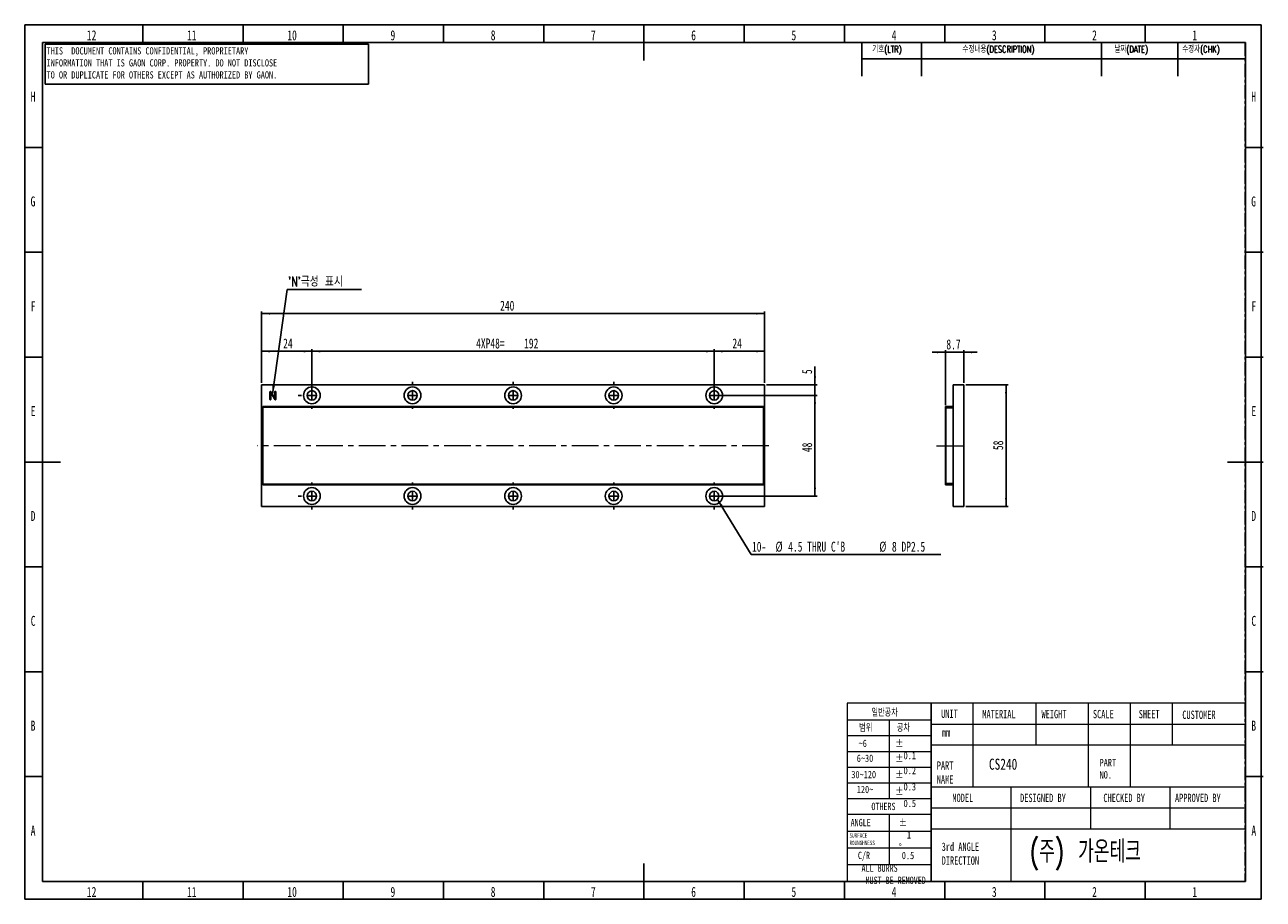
# Model space of a CAD drawing. Header units: millimetres. Extents: x 1 to 593, y 1 to 419.
import ezdxf

# ---------------------------------------------------------------- set-up
doc = ezdxf.new("R2010")
doc.units = ezdxf.units.MM
doc.linetypes.add('CENTER', pattern=[10.16, 6.35, -1.27, 1.27, -1.27])
doc.linetypes.add('CENTERX2', pattern=[20.32, 12.7, -2.54, 2.54, -2.54])
for name, color, linetype in [('CENTER_LINE', 1, 'CENTER'), ('DIM', 7, 'Continuous'), ('FORMAT', 7, 'Continuous')]:
    doc.layers.add(name, color=color, linetype=linetype)
doc.styles.add('SLDTEXTSTYLE0', font='TXT', dxfattribs={"width": 0.7})
doc.styles.add('SLDTEXTSTYLE1', font='TXT', dxfattribs={"width": 0.75})
doc.styles.add('SLDTEXTSTYLE2', font='TXT', dxfattribs={"width": 0.7, "bigfont": 'bigfont'})
doc.styles.add('SLDTEXTSTYLE3', font='TXT', dxfattribs={"width": 0.694444})
doc.dimstyles.new('SLDDIMSTYLE0', dxfattribs={"dimtxt": 5.45083, "dimasz": 4, "dimexe": 0, "dimexo": 0.0625, "dimgap": 1.362708, "dimtad": 1, "dimrnd": 1e-09, "dimzin": 12, "dimdsep": 46, "dimtxsty": 'SLDTEXTSTYLE0', "dimsah": 1, "dimcen": 0.09, "dimadec": 0, "dimazin": 3, "dimtfac": 1, "dimtofl": 0, "dimtmove": 0, "dimatfit": 3, "dimfxl": 0, "dimfrac": 2, "dimtolj": 1, "dimtzin": 12, "dimarcsym": 0})
doc.dimstyles.new('SLDDIMSTYLE1', dxfattribs={"dimtxt": 5.45083, "dimasz": 4, "dimexe": 0, "dimexo": 0.0625, "dimgap": 1.362708, "dimtad": 1, "dimrnd": 1e-09, "dimzin": 12, "dimdsep": 46, "dimtxsty": 'SLDTEXTSTYLE0', "dimsah": 1, "dimcen": 0.09, "dimadec": 0, "dimazin": 3, "dimtfac": 1, "dimtmove": 0, "dimatfit": 0, "dimfxl": 0, "dimfrac": 2, "dimtolj": 1, "dimtzin": 12, "dimarcsym": 0})
doc.dimstyles.new('SLDDIMSTYLE2', dxfattribs={"dimtxt": 0.18, "dimasz": 4, "dimexe": 0, "dimexo": 0.0625, "dimgap": 0, "dimtad": 0, "dimtih": 1, "dimtoh": 1, "dimdec": 0, "dimrnd": 1e-09, "dimzin": 0, "dimdsep": 46, "dimtxsty": 'Standard', "dimsah": 1, "dimcen": 0.09, "dimadec": 0, "dimazin": 0, "dimtfac": 4, "dimtdec": 0, "dimtofl": 0, "dimtmove": 0, "dimatfit": 3, "dimfxl": 0, "dimfrac": 2, "dimtolj": 1, "dimtzin": 0, "dimarcsym": 0})

# ---------------------------------------------------------------- blocks, each defined once
blk = doc.blocks.new('_D')
at = {"layer": 'DIM'}
for p, q in [((114.53, 247.78), (114.53, 263.78)), ((114.53, 262.78), (138.53, 262.78)), ((138.53, 242.78), (138.53, 263.78))]:
    blk.add_line(p, q, dxfattribs=at)
for points in [[(114.53, 262.78), (118.53, 262.28), (118.53, 263.28)], [(138.53, 262.78), (134.53, 263.28), (134.53, 262.28)]]:
    blk.add_solid(points, dxfattribs=at)
at = {"layer": 'DIM', "insert": (124.79, 268.92), "char_height": 4.762, "attachment_point": 1, "style": 'SLDTEXTSTYLE0'}
blk.add_mtext('24', dxfattribs=at)
blk = doc.blocks.new('_D_1')
at = {"layer": 'DIM'}
for p, q in [((114.53, 247.78), (114.53, 281.78)), ((114.53, 280.78), (354.53, 280.78)), ((354.53, 247.78), (354.53, 281.78))]:
    blk.add_line(p, q, dxfattribs=at)
for points in [[(114.53, 280.78), (118.53, 280.28), (118.53, 281.28)], [(354.53, 280.78), (350.53, 281.28), (350.53, 280.28)]]:
    blk.add_solid(points, dxfattribs=at)
at = {"layer": 'DIM', "insert": (228.33, 286.92), "char_height": 4.762, "attachment_point": 1, "style": 'SLDTEXTSTYLE0'}
blk.add_mtext('240', dxfattribs=at)
blk = doc.blocks.new('_D_2')
at = {"layer": 'DIM'}
for p, q in [((138.53, 242.78), (138.53, 263.78)), ((138.53, 262.78), (330.53, 262.78)), ((330.53, 242.78), (330.53, 263.78))]:
    blk.add_line(p, q, dxfattribs=at)
for points in [[(138.53, 262.78), (142.53, 262.28), (142.53, 263.28)], [(330.53, 262.78), (326.53, 263.28), (326.53, 262.28)]]:
    blk.add_solid(points, dxfattribs=at)
at = {"layer": 'DIM', "char_height": 4.762, "attachment_point": 1, "style": 'SLDTEXTSTYLE0'}
for s, insert in [('4XP48=', (216.88, 268.92)), ('192', (239.78, 268.92))]:
    blk.add_mtext(s, dxfattribs=dict(at, insert=insert))
blk = doc.blocks.new('_D_3')
at = {"layer": 'DIM'}
for p, q in [((330.53, 242.78), (330.53, 263.78)), ((330.53, 262.78), (354.53, 262.78)), ((354.53, 247.78), (354.53, 263.78))]:
    blk.add_line(p, q, dxfattribs=at)
for points in [[(330.53, 262.78), (334.53, 262.28), (334.53, 263.28)], [(354.53, 262.78), (350.53, 263.28), (350.53, 262.28)]]:
    blk.add_solid(points, dxfattribs=at)
at = {"layer": 'DIM', "insert": (339.18, 268.92), "char_height": 4.762, "attachment_point": 1, "style": 'SLDTEXTSTYLE0'}
blk.add_mtext('24', dxfattribs=at)
blk = doc.blocks.new('_D_4')
at = {"layer": 'DIM'}
for p, q in [((331.53, 241.78), (379.58, 241.78)), ((378.58, 241.78), (378.58, 193.78)), ((331.53, 193.78), (379.58, 193.78))]:
    blk.add_line(p, q, dxfattribs=at)
for points in [[(378.58, 241.78), (378.08, 237.78), (379.08, 237.78)], [(378.58, 193.78), (379.08, 197.78), (378.08, 197.78)]]:
    blk.add_solid(points, dxfattribs=at)
at = {"layer": 'DIM', "insert": (372.45, 214.71), "char_height": 4.762, "attachment_point": 1, "rotation": 90, "style": 'SLDTEXTSTYLE0'}
blk.add_mtext('48', dxfattribs=at)
blk = doc.blocks.new('_D_5')
at = {"layer": 'DIM'}
for p, q in [((378.58, 246.78), (378.58, 255.57)), ((355.53, 246.78), (379.58, 246.78)), ((378.58, 246.78), (378.58, 241.78)), ((331.53, 241.78), (379.58, 241.78)), ((378.58, 241.78), (378.58, 235.43))]:
    blk.add_line(p, q, dxfattribs=at)
for points in [[(378.58, 246.78), (379.08, 250.78), (378.08, 250.78)], [(378.58, 241.78), (378.08, 237.78), (379.08, 237.78)]]:
    blk.add_solid(points, dxfattribs=at)
at = {"layer": 'DIM', "insert": (372.45, 251.93), "char_height": 4.76, "attachment_point": 1, "rotation": 90, "style": 'SLDTEXTSTYLE0'}
blk.add_mtext('5', dxfattribs=at)
blk = doc.blocks.new('SW_NOTE_0')
at = {"layer": 'DIM', "color": 0}
blk.add_line((90.47, 0), (0, 0), dxfattribs=at)
at = {"layer": 'DIM', "color": 0, "attachment_point": 1, "style": 'SLDTEXTSTYLE0'}
for s, insert, char_height in [('10-', (0.38, 6.14), 4.762), ('%%c', (11.64, 6.14), 4.762), ("4.5 THRU C'B", (17.67, 6.14), 4.7625), ('%%c', (61.16, 6.14), 4.762), ('8 DP2.5', (67.19, 6.14), 4.762)]:
    blk.add_mtext(s, dxfattribs=dict(at, insert=insert, char_height=char_height))
blk = doc.blocks.new('SW_NOTE_0_1')
at = {"layer": 'DIM', "color": 0}
blk.add_line((35.43, 0), (0, 0), dxfattribs=at)
at = {"layer": 'DIM', "color": 0, "insert": (0.43, 6.21), "char_height": 4.762, "attachment_point": 1, "style": 'SLDTEXTSTYLE2'}
blk.add_mtext("'N'극성 표시", dxfattribs=at)
blk = doc.blocks.new('SW_CENTERMARKSYMBOL_0')
at = {"layer": 'DIM', "color": 0}
for p, q in [((-48, 5), (-48, 6.5)), ((0, 5), (0, 6.5)), ((48, 5), (48, 6.5)), ((96, 5), (96, 6.5)), ((144, 5), (144, 6.5)), ((-53, 0), (-54.5, 0)), ((-48, 0), (-50.5, 0)), ((-48, 0), (-48, 2.5)), ((-48, 0), (-48, -2.5)), ((-48, 0), (-45.5, 0)), ((0, 0), (-2.5, 0)), ((0, 0), (0, 2.5)), ((0, 0), (0, -2.5)), ((0, 0), (2.5, 0)), ((48, 0), (45.5, 0)), ((48, 0), (48, 2.5)), ((48, 0), (48, -2.5)), ((48, 0), (50.5, 0)), ((96, 0), (93.5, 0)), ((96, 0), (96, 2.5)), ((96, 0), (96, -2.5)), ((96, 0), (98.5, 0)), ((144, 0), (141.5, 0)), ((144, 0), (144, 2.5)), ((144, 0), (144, -2.5)), ((144, 0), (146.5, 0)), ((149, 0), (150.5, 0)), ((-48, -5), (-48, -6.5)), ((0, -5), (0, -6.5)), ((48, -5), (48, -6.5)), ((96, -5), (96, -6.5)), ((144, -5), (144, -6.5))]:
    blk.add_line(p, q, dxfattribs=at)
blk = doc.blocks.new('SW_CENTERMARKSYMBOL_1')
at = {"layer": 'DIM', "color": 0}
for p, q in [((-48, 5), (-48, 6.5)), ((0, 5), (0, 6.5)), ((48, 5), (48, 6.5)), ((96, 5), (96, 6.5)), ((144, 5), (144, 6.5)), ((-53, 0), (-54.5, 0)), ((-48, 0), (-50.5, 0)), ((-48, 0), (-48, 2.5)), ((-48, 0), (-48, -2.5)), ((-48, 0), (-45.5, 0)), ((0, 0), (-2.5, 0)), ((0, 0), (0, 2.5)), ((0, 0), (0, -2.5)), ((0, 0), (2.5, 0)), ((48, 0), (45.5, 0)), ((48, 0), (48, 2.5)), ((48, 0), (48, -2.5)), ((48, 0), (50.5, 0)), ((96, 0), (93.5, 0)), ((96, 0), (96, 2.5)), ((96, 0), (96, -2.5)), ((96, 0), (98.5, 0)), ((144, 0), (141.5, 0)), ((144, 0), (144, 2.5)), ((144, 0), (144, -2.5)), ((144, 0), (146.5, 0)), ((149, 0), (150.5, 0)), ((-48, -5), (-48, -6.5)), ((0, -5), (0, -6.5)), ((48, -5), (48, -6.5)), ((96, -5), (96, -6.5)), ((144, -5), (144, -6.5))]:
    blk.add_line(p, q, dxfattribs=at)
blk = doc.blocks.new('_D_6')
at = {"layer": 'DIM'}
for p, q in [((440.87, 262.34), (434.52, 262.34)), ((440.87, 237.18), (440.87, 263.34)), ((449.57, 262.34), (440.87, 262.34)), ((449.57, 247.78), (449.57, 263.34)), ((449.57, 262.34), (455.92, 262.34))]:
    blk.add_line(p, q, dxfattribs=at)
for points in [[(440.87, 262.34), (436.87, 262.84), (436.87, 261.84)], [(449.57, 262.34), (453.57, 261.84), (453.57, 262.84)]]:
    blk.add_solid(points, dxfattribs=at)
at = {"layer": 'DIM', "insert": (441.29, 268.48), "char_height": 4.762, "attachment_point": 1, "style": 'SLDTEXTSTYLE0'}
blk.add_mtext('8.7', dxfattribs=at)
blk = doc.blocks.new('_D_7')
at = {"layer": 'DIM'}
for p, q in [((450.57, 246.78), (470.77, 246.78)), ((469.77, 188.78), (469.77, 246.78)), ((450.57, 188.78), (470.77, 188.78))]:
    blk.add_line(p, q, dxfattribs=at)
for points in [[(469.77, 246.78), (469.27, 242.78), (470.27, 242.78)], [(469.77, 188.78), (470.27, 192.78), (469.27, 192.78)]]:
    blk.add_solid(points, dxfattribs=at)
at = {"layer": 'DIM', "insert": (463.63, 215.68), "char_height": 4.762, "attachment_point": 1, "rotation": 90, "style": 'SLDTEXTSTYLE0'}
blk.add_mtext('58', dxfattribs=at)

msp = doc.modelspace()

# ---------------------------------------------------------------- linework, layer by layer
at = {"color": 7, "linetype": 'Continuous', "lineweight": 25}
for p, q in [((57.833, 410), (57.833, 418.5)), ((105.667, 410), (105.667, 418.5)), ((153.5, 410), (153.5, 418.5)), ((201.333, 410), (201.333, 418.5)), ((249.167, 410), (249.167, 418.5)), ((297, 418.501), (297, 401.499)), ((344.833, 410), (344.833, 418.5)), ((392.667, 410), (392.667, 418.5)), ((440.5, 410), (440.5, 418.5)), ((488.333, 410), (488.333, 418.5)), ((536.167, 410), (536.167, 418.5)), ((10, 10), (10, 410)), ((10, 410), (584, 410)), ((584, 410), (584, 10)), ((10, 360), (1.5, 360)), ((584, 360), (592.5, 360)), ((10, 310), (1.5, 310)), ((584, 310), (592.5, 310)), ((10, 260), (1.5, 260)), ((584, 260), (592.5, 260)), ((114.528, 246.781), (114.528, 188.781)), ((354.528, 246.781), (114.528, 246.781)), ((118.522, 243.475), (118.522, 239.869)), ((118.868, 239.854), (118.868, 243.089)), ((118.868, 243.089), (120.596, 240.177)), ((119.115, 243.313), (118.932, 243.573)), ((120.893, 240.271), (119.115, 243.313)), ((120.893, 243.542), (120.893, 240.271)), ((121.238, 239.896), (121.238, 243.542)), ((354.528, 188.781), (354.528, 246.781)), ((444.567, 188.781), (444.567, 246.781)), ((444.567, 246.781), (449.567, 246.781)), ((449.567, 188.781), (449.567, 246.781)), ((354.028, 236.481), (115.028, 236.481)), ((115.028, 236.481), (115.028, 236.181)), ((120.596, 240.177), (120.891, 239.75)), ((354.028, 236.481), (354.028, 236.181)), ((441.167, 236.481), (441.167, 236.281)), ((444.267, 236.481), (441.167, 236.481)), ((444.267, 236.281), (444.267, 236.481)), ((354.028, 236.181), (115.028, 236.181)), ((115.028, 236.181), (115.028, 199.381)), ((354.028, 236.181), (354.028, 199.381)), ((441.067, 236.181), (440.867, 236.181)), ((440.867, 236.181), (440.867, 199.381)), ((441.067, 236.181), (441.067, 199.381)), ((441.067, 235.781), (444.567, 235.781)), ((444.267, 236.281), (441.167, 236.281)), ((1.499, 210), (18.501, 210)), ((592.501, 210), (575.499, 210)), ((354.028, 199.381), (115.028, 199.381)), ((115.028, 199.381), (115.028, 199.081)), ((354.028, 199.081), (115.028, 199.081)), ((354.028, 199.381), (354.028, 199.081)), ((440.867, 199.381), (441.067, 199.381)), ((441.067, 199.781), (444.567, 199.781)), ((441.167, 199.281), (441.167, 199.081)), ((441.167, 199.281), (444.267, 199.281)), ((441.167, 199.081), (444.267, 199.081)), ((444.267, 199.081), (444.267, 199.281)), ((114.528, 188.781), (354.528, 188.781)), ((444.567, 188.781), (449.567, 188.781)), ((10, 160), (1.5, 160)), ((584, 160), (592.5, 160)), ((10, 110), (1.5, 110)), ((584, 110), (592.5, 110)), ((10, 60), (1.5, 60)), ((584, 60), (592.5, 60)), ((297, 1.499), (297, 18.501)), ((584, 10), (10, 10)), ((57.833, 10), (57.833, 1.5)), ((105.667, 10), (105.667, 1.5)), ((153.5, 10), (153.5, 1.5)), ((201.333, 10), (201.333, 1.5)), ((249.167, 10), (249.167, 1.5)), ((344.833, 10), (344.833, 1.5)), ((392.667, 10), (392.667, 1.5)), ((440.5, 10), (440.5, 1.5)), ((488.333, 10), (488.333, 1.5)), ((536.167, 10), (536.167, 1.5))]:
    msp.add_line(p, q, dxfattribs=at)
at = {"color": 7, "linetype": 'Continuous', "lineweight": 18}
for p, q in [((434, 95), (394, 95)), ((394, 95), (394, 10)), ((583.884, 95), (434, 95)), ((434, 95), (434, 10)), ((434, 10), (434, 95)), ((454, 95), (454, 75)), ((484, 95), (484, 75)), ((509, 95), (509, 75)), ((529, 95), (529, 75)), ((549, 95), (549, 75)), ((583.884, 95), (583.884, 10)), ((394, 87), (434, 87)), ((414, 87), (414, 49.5)), ((434, 85), (583.972, 85)), ((394, 79.5), (434, 79.5)), ((394, 72), (434, 72)), ((583.972, 75), (434, 75)), ((454, 75), (454, 55)), ((509, 75), (509, 55)), ((529, 75), (529, 55)), ((394, 64.5), (434, 64.5)), ((394, 57), (434, 57)), ((584, 55), (434, 55)), ((472, 55), (472, 45)), ((510, 55), (510, 45)), ((548, 55), (548, 45)), ((394, 49.5), (434, 49.5)), ((394, 42), (434, 42)), ((414, 42), (414, 18)), ((434, 45), (583.884, 45)), ((472, 45), (472, 10)), ((510, 45), (510, 35)), ((548, 45), (548, 35)), ((394, 34), (434, 34)), ((434, 35), (583.884, 35)), ((394, 26), (434, 26)), ((394, 18), (434, 18)), ((394, 10), (434, 10)), ((583.884, 10), (434, 10))]:
    msp.add_line(p, q, dxfattribs=at)
at = {"color": 7, "linetype": 'Continuous', "lineweight": 25}
for centre, radius in [((138.528, 241.781), 4), ((138.528, 241.781), 2.25), ((186.528, 241.781), 4), ((186.528, 241.781), 2.25), ((234.528, 241.781), 4), ((234.528, 241.781), 2.25), ((282.528, 241.781), 4), ((282.528, 241.781), 2.25), ((330.528, 241.781), 4), ((330.528, 241.781), 2.25), ((138.528, 193.781), 4), ((138.528, 193.781), 2.25), ((186.528, 193.781), 4), ((186.528, 193.781), 2.25), ((234.528, 193.781), 4), ((234.528, 193.781), 2.25), ((282.528, 193.781), 4), ((282.528, 193.781), 2.25), ((330.528, 193.781), 4), ((330.528, 193.781), 2.25)]:
    msp.add_circle(centre, radius, dxfattribs=at)
for centre, radius, start, end in [((441.167, 236.181), 0.3, 90, 180), ((441.167, 236.181), 0.1, 90, 180), ((441.167, 199.381), 0.3, 180, 270), ((441.167, 199.381), 0.1, 180, 270)]:
    msp.add_arc(centre, radius, start, end, dxfattribs=at)
for points, knots in [([(118.683, 243.682), (118.657, 243.676), (118.604, 243.662), (118.531, 243.59), (118.525, 243.518), (118.522, 243.475)], [0, 0, 0, 0, 0.2810917, 0.5607013, 1, 1, 1, 1]), ([(118.932, 243.573), (118.915, 243.594), (118.883, 243.637), (118.796, 243.686), (118.726, 243.684), (118.683, 243.682)], [0, 0, 0, 0, 0.2805767, 0.5611951, 1, 1, 1, 1]), ([(120.942, 243.651), (120.926, 243.634), (120.897, 243.603), (120.894, 243.56), (120.893, 243.542)], [0, 0, 0, 0, 0.5587208, 1, 1, 1, 1]), ([(121.062, 243.682), (121.039, 243.681), (120.996, 243.679), (120.959, 243.66), (120.942, 243.651)], [0, 0, 0, 0, 0.5593419, 1, 1, 1, 1]), ([(121.183, 243.646), (121.162, 243.658), (121.125, 243.679), (121.081, 243.681), (121.062, 243.682)], [0, 0, 0, 0, 0.5579699, 1, 1, 1, 1]), ([(121.238, 243.542), (121.235, 243.565), (121.23, 243.608), (121.198, 243.634), (121.183, 243.646)], [0, 0, 0, 0, 0.5589026, 1, 1, 1, 1]), ([(118.522, 239.869), (118.524, 239.841), (118.528, 239.791), (118.558, 239.751), (118.572, 239.734)], [0, 0, 0, 0, 0.5599978, 1, 1, 1, 1]), ([(118.572, 239.734), (118.592, 239.719), (118.628, 239.691), (118.672, 239.685), (118.692, 239.682)], [0, 0, 0, 0, 0.5590881, 1, 1, 1, 1]), ([(118.692, 239.682), (118.716, 239.683), (118.759, 239.685), (118.796, 239.705), (118.813, 239.714)], [0, 0, 0, 0, 0.5593131, 1, 1, 1, 1]), ([(118.813, 239.714), (118.831, 239.737), (118.864, 239.779), (118.867, 239.831), (118.868, 239.854)], [0, 0, 0, 0, 0.5589088, 1, 1, 1, 1]), ([(120.891, 239.75), (120.905, 239.733), (120.932, 239.7), (121.007, 239.672), (121.063, 239.679), (121.096, 239.682)], [0, 0, 0, 0, 0.27981108, 0.56067799, 1, 1, 1, 1]), ([(121.096, 239.682), (121.121, 239.691), (121.171, 239.709), (121.23, 239.787), (121.235, 239.855), (121.238, 239.896)], [0, 0, 0, 0, 0.2805448, 0.5604064, 1, 1, 1, 1])]:
    msp.add_open_spline(points, degree=3, knots=knots, dxfattribs=at)
at = {"layer": 'CENTER_LINE'}
for p, q in [((13.577, 410), (583.884, 410)), ((583.884, 410), (583.884, 10)), ((13.577, 10), (583.884, 10))]:
    msp.add_line(p, q, dxfattribs=at)
at = {"layer": 'DIM'}
for p, q in [((11.158, 409.296), (165.544, 409.296)), ((11.158, 409.296), (11.158, 390.12)), ((165.544, 409.296), (165.544, 390.12)), ((400.884, 410), (400.884, 393.95)), ((429.384, 410), (429.384, 393.95)), ((515.322, 409.905), (515.322, 393.95)), ((551.78, 410), (551.78, 393.95)), ((400.884, 402.2), (583.884, 402.2)), ((11.158, 390.12), (165.544, 390.12))]:
    msp.add_line(p, q, dxfattribs=at)
at = {"layer": 'DIM', "linetype": 'CENTERX2', "lineweight": 18}
for p, q in [((356.528, 217.781), (112.528, 217.781)), ((436.624, 217.781), (451.567, 217.781))]:
    msp.add_line(p, q, dxfattribs=at)
at = {"layer": 'FORMAT'}
for p, q in [((1.5, 418.5), (591.5, 418.5)), ((1.5, 418.5), (1.5, 1.5)), ((591.5, 418.5), (591.5, 1.5)), ((1.5, 1.5), (591.5, 1.5))]:
    msp.add_line(p, q, dxfattribs=at)

# ---------------------------------------------------------------- block references
at = {"layer": 'DIM'}
for name, p in [('SW_NOTE_0_1', (126.757, 292.225)), ('SW_CENTERMARKSYMBOL_0', (186.528, 241.781)), ('SW_CENTERMARKSYMBOL_1', (186.528, 193.781)), ('SW_NOTE_0', (348.134, 165.859))]:
    msp.add_blockref(name, p, dxfattribs=at)

# ---------------------------------------------------------------- texts
at = {"color": 7, "linetype": 'Continuous', "lineweight": 0}
for s, insert, char_height, attachment_point, style in [('12', (33.4, 415.879), 4.7625, 2, 'SLDTEXTSTYLE0'), ('11', (81.233, 415.879), 4.7625, 2, 'SLDTEXTSTYLE0'), ('10', (129.066, 415.879), 4.7625, 2, 'SLDTEXTSTYLE0'), ('9', (177.158, 415.879), 4.762, 2, 'SLDTEXTSTYLE0'), ('8', (224.991, 415.879), 4.762, 2, 'SLDTEXTSTYLE0'), ('7', (272.825, 415.879), 4.762, 2, 'SLDTEXTSTYLE0'), ('6', (320.658, 415.879), 4.762, 2, 'SLDTEXTSTYLE0'), ('5', (368.491, 415.879), 4.762, 2, 'SLDTEXTSTYLE0'), ('4', (416.325, 415.879), 4.762, 2, 'SLDTEXTSTYLE0'), ('3', (464.158, 415.879), 4.762, 2, 'SLDTEXTSTYLE0'), ('2', (511.991, 415.879), 4.762, 2, 'SLDTEXTSTYLE0'), ('1', (559.825, 415.879), 4.762, 2, 'SLDTEXTSTYLE0'), ('H', (5.44, 386.629), 4.762, 2, 'SLDTEXTSTYLE0'), ('H', (587.94, 386.629), 4.762, 2, 'SLDTEXTSTYLE0'), ('G', (5.391, 336.629), 4.762, 2, 'SLDTEXTSTYLE0'), ('G', (587.891, 336.629), 4.762, 2, 'SLDTEXTSTYLE0'), ('F', (5.495, 286.629), 4.762, 2, 'SLDTEXTSTYLE0'), ('F', (587.995, 286.629), 4.762, 2, 'SLDTEXTSTYLE0'), ('E', (5.477, 236.629), 4.762, 2, 'SLDTEXTSTYLE0'), ('E', (587.977, 236.629), 4.762, 2, 'SLDTEXTSTYLE0'), ('D', (5.466, 186.629), 4.762, 2, 'SLDTEXTSTYLE0'), ('D', (587.966, 186.629), 4.762, 2, 'SLDTEXTSTYLE0'), ('C', (5.479, 136.629), 4.762, 2, 'SLDTEXTSTYLE0'), ('C', (587.979, 136.629), 4.762, 2, 'SLDTEXTSTYLE0'), ('일반공차', (405.526, 92.147), 3.5, 1, 'SLDTEXTSTYLE2'), ('UNIT', (438.791, 91.959), 3.9687, 1, 'SLDTEXTSTYLE0'), ('MATERIAL', (458.46, 91.77), 3.9687, 1, 'SLDTEXTSTYLE0'), ('WEIGHT', (486.7, 91.77), 3.9687, 1, 'SLDTEXTSTYLE0'), ('SCALE', (511.232, 91.77), 3.9687, 1, 'SLDTEXTSTYLE0'), ('SHEET', (533.106, 91.77), 3.9687, 1, 'SLDTEXTSTYLE0'), ('CUSTOMER', (553.885, 91.445), 3.9687, 1, 'SLDTEXTSTYLE0'), ('B', (5.463, 86.629), 4.762, 2, 'SLDTEXTSTYLE0'), ('범위', (399.674, 84.895), 3.5, 1, 'SLDTEXTSTYLE2'), ('공차', (417.635, 84.895), 3.5, 1, 'SLDTEXTSTYLE2'), ('B', (587.963, 86.629), 4.762, 2, 'SLDTEXTSTYLE0'), ('~6', (399.413, 77.596), 3.5, 1, 'SLDTEXTSTYLE1'), ('%%p^J  0.1', (416.897, 77.596), 3.5, 1, 'SLDTEXTSTYLE3'), ('mm', (439.192, 83.016), 3.9687, 1, 'SLDTEXTSTYLE0'), ('6~30', (398.542, 70.458), 3.5, 1, 'SLDTEXTSTYLE1'), ('%%p^J  0.2', (416.897, 70.458), 3.5, 1, 'SLDTEXTSTYLE3'), ('PART^JNAME', (436.721, 67.208), 3.9687, 1, 'SLDTEXTSTYLE0'), ('CS240', (461.621, 68.543), 5.2917, 1, 'SLDTEXTSTYLE1'), ('PART^JNO.', (514.421, 68.37), 3.5, 1, 'SLDTEXTSTYLE1'), ('30~120', (395.956, 62.706), 3.5, 1, 'SLDTEXTSTYLE1'), ('%%p^J  0.3', (416.897, 62.706), 3.5, 1, 'SLDTEXTSTYLE3'), ('120~', (398.542, 55.608), 3.5, 1, 'SLDTEXTSTYLE1'), ('%%p^J  0.5', (416.897, 54.789), 3.5, 1, 'SLDTEXTSTYLE3'), ('OTHERS', (405.526, 47.497), 3.5, 1, 'SLDTEXTSTYLE0'), ('MODEL', (444.168, 51.802), 3.9687, 1, 'SLDTEXTSTYLE0'), ('DESIGNED BY', (476.478, 51.802), 3.96875, 1, 'SLDTEXTSTYLE0'), ('CHECKED BY', (516.218, 51.802), 3.9687, 1, 'SLDTEXTSTYLE0'), ('APPROVED BY', (550.382, 51.802), 3.96875, 1, 'SLDTEXTSTYLE0'), ('A', (5.485, 36.629), 4.762, 2, 'SLDTEXTSTYLE0'), ('ANGLE', (395.605, 39.807), 3.5, 1, 'SLDTEXTSTYLE0'), ('%%p^J  1^J%%d', (418.553, 39.781), 3.5, 1, 'SLDTEXTSTYLE1'), ('A', (587.985, 36.629), 4.762, 2, 'SLDTEXTSTYLE0'), ('SURFACE^JROUNGHNESS', (395.072, 32.954), 2.11667, 1, 'SLDTEXTSTYLE0'), ('(주) 가온테크', (481.188, 29.519), 10.5833, 1, 'SLDTEXTSTYLE2'), ('C/R', (399.086, 24.136), 3.5, 1, 'SLDTEXTSTYLE0'), ('0.5', (420.035, 24.111), 3.5, 1, 'SLDTEXTSTYLE1'), ('3rd ANGLE^JDIRECTION', (439.047, 28.534), 3.96875, 1, 'SLDTEXTSTYLE0'), ('ALL BURRS^J MUST BE REMOVED', (400.802, 18.082), 3.5, 1, 'SLDTEXTSTYLE0'), ('12', (33.4, 7.379), 4.7625, 2, 'SLDTEXTSTYLE0'), ('11', (81.233, 7.379), 4.7625, 2, 'SLDTEXTSTYLE0'), ('10', (129.066, 7.379), 4.7625, 2, 'SLDTEXTSTYLE0'), ('9', (177.158, 7.379), 4.762, 2, 'SLDTEXTSTYLE0'), ('8', (224.991, 7.379), 4.762, 2, 'SLDTEXTSTYLE0'), ('7', (272.825, 7.379), 4.762, 2, 'SLDTEXTSTYLE0'), ('6', (320.658, 7.379), 4.762, 2, 'SLDTEXTSTYLE0'), ('5', (368.491, 7.379), 4.762, 2, 'SLDTEXTSTYLE0'), ('4', (416.325, 7.379), 4.762, 2, 'SLDTEXTSTYLE0'), ('3', (464.158, 7.379), 4.762, 2, 'SLDTEXTSTYLE0'), ('2', (511.991, 7.379), 4.762, 2, 'SLDTEXTSTYLE0'), ('1', (559.825, 7.379), 4.762, 2, 'SLDTEXTSTYLE0')]:
    msp.add_mtext(s, dxfattribs=dict(at, insert=insert, char_height=char_height, attachment_point=attachment_point, style=style))
at = {"layer": 'DIM', "attachment_point": 1}
for s, insert, char_height, style in [('THIS  DOCUMENT CONTAINS CONFIDENTIAL, PROPRIETARY ^JINFORMATION THAT IS GAON CORP. PROPERTY. DO NOT DISCLOSE ^JTO OR DUPLICATE FOR OTHERS EXCEPT AS AUTHORIZED BY GAON.', (11.906, 407.791), 3.439583, 'SLDTEXTSTYLE0'), ('기호(LTR)', (405.92, 408.389), 3.175, 'SLDTEXTSTYLE2'), ('수정내용(DESCRIPTION)', (448.986, 408.389), 3.175, 'SLDTEXTSTYLE2'), ('날짜(DATE)', (521.483, 408.389), 3.175, 'SLDTEXTSTYLE2'), ('수정자(CHK)', (553.826, 408.389), 3.175, 'SLDTEXTSTYLE2')]:
    msp.add_mtext(s, dxfattribs=dict(at, insert=insert, char_height=char_height, style=style))

# ---------------------------------------------------------------- dimensions: what is measured, and where the dimension line sits
at = {"layer": 'DIM'}
for base, p1, p2, dimstyle, picture, middle in [((354.528, 280.781), (114.528, 246.781), (354.528, 246.781), 'SLDDIMSTYLE0', '_D_1', (233.795, 280.781)), ((138.528, 262.781), (114.528, 246.781), (138.528, 241.781), 'SLDDIMSTYLE0', '_D', (128.433, 262.781)), ((354.528, 262.781), (330.528, 241.781), (354.528, 246.781), 'SLDDIMSTYLE0', '_D_3', (342.818, 262.781)), ((440.867, 262.337), (449.567, 246.781), (440.867, 236.181), 'SLDDIMSTYLE1', '_D_6', (445.991, 262.337))]:
    dim = msp.add_linear_dim(base=base, p1=p1, p2=p2, dimstyle=dimstyle, dxfattribs=at)
    dim.commit()
    dim.dimension.update_dxf_attribs({"geometry": picture, "text_midpoint": middle, "dimtype": 160})
dim = msp.add_linear_dim(base=(330.528, 262.781), p1=(138.528, 241.781), p2=(330.528, 241.781), text='4XP48=<>', dimstyle='SLDDIMSTYLE0', dxfattribs=at)
dim.commit()
dim.dimension.update_dxf_attribs({"geometry": '_D_2', "text_midpoint": (233.795, 262.781), "dimtype": 160})
for base, p1, p2, dimstyle, picture, middle in [((378.585, 241.781), (354.528, 246.781), (330.528, 241.781), 'SLDDIMSTYLE1', '_D_5', (378.585, 253.752)), ((469.772, 246.781), (449.567, 188.781), (449.567, 246.781), 'SLDDIMSTYLE0', '_D_7', (469.772, 219.325)), ((378.585, 193.781), (330.528, 241.781), (330.528, 193.781), 'SLDDIMSTYLE0', '_D_4', (378.585, 218.355))]:
    dim = msp.add_linear_dim(base=base, p1=p1, p2=p2, angle=90, dimstyle=dimstyle, dxfattribs=at)
    dim.commit()
    dim.dimension.update_dxf_attribs({"geometry": picture, "text_midpoint": middle, "dimtype": 160})

# ---------------------------------------------------------------- leaders
for points in [[(119.672, 242.36), (126.757, 292.225)], [(332.087, 192.159), (348.134, 165.859)]]:
    msp.add_leader(points, dimstyle='SLDDIMSTYLE2', dxfattribs=at)

doc.saveas('drawing.dxf')
